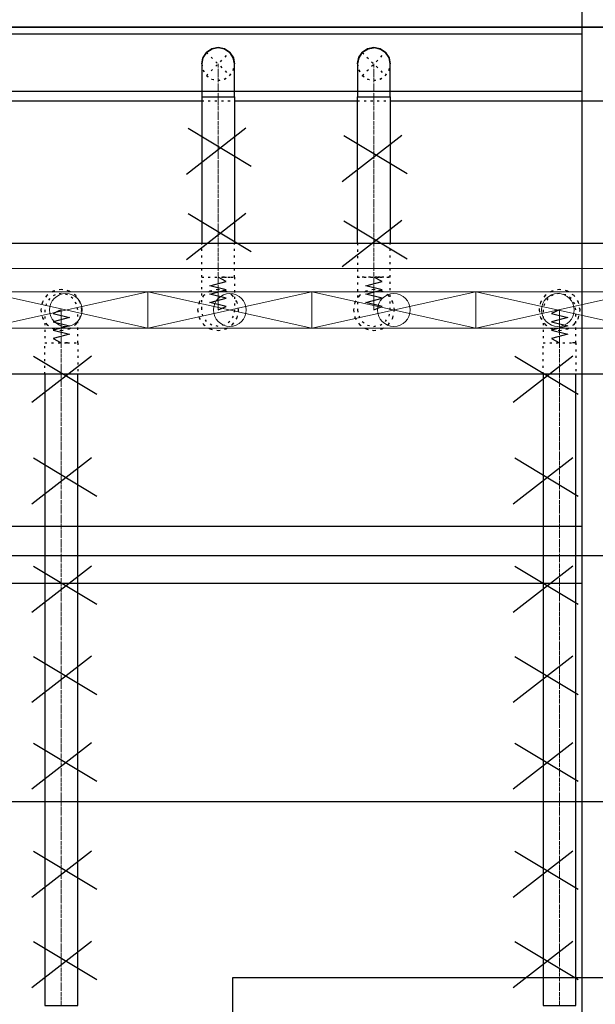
# Model space of a CAD drawing. Header units: centimetres. Extents: x -149939 to 48626, y -46000 to 152985.
# Tile 56 of 256: x -50750 to -47240, y 33763 to 39766. Entities that reach past the tile are written whole.
import ezdxf

# ---------------------------------------------------------------- set-up
doc = ezdxf.new("R2010")
doc.units = ezdxf.units.CM
doc.header["$LTSCALE"] = 50
for name, pattern in [('CADVENT_CENTERLINE', [9.9, 7.4, -1, 0.5, -1]), ('CADVENT_HIDDEN', [0.8, 0.25, -0.55]), ('Kondygnacja  -0_5$0$HIDDEN', [9.525, 6.35, -3.175]), ('Kondygnacja  -0_5$0$HIDDEN2', [4.7625, 3.175, -1.5875]), ('Osie rzutów$0$DASHDOT2', [12.7, 6.35, -3.175, 0, -3.175])]:
    doc.linetypes.add(name, pattern=pattern)
for name, color, linetype in [('01-103-Went PP_poziom-0_5$0$L_Nawiew', 7, 'Continuous'), ('bgde-nawiewDETAILS', 1, 'Continuous'), ('bgde-nawiewEXP', 7, 'Continuous'), ('bgde-nawiewHIDDEN', 250, 'Continuous'), ('IS_zmiany 2024', 1, 'Continuous'), ('Kondygnacja  -0_5$0$ARCH_KONSTR_POWYŻEJ RZUTU', 8, 'Kondygnacja  -0_5$0$HIDDEN'), ('Kondygnacja  -0_5$0$ARCH_KONSTR_POWYŻEJ RZUTU_IST', 8, 'Kondygnacja  -0_5$0$HIDDEN2'), ('Osie rzutów$0$ARCH_INFO_OSIE_IST', 8, 'Osie rzutów$0$DASHDOT2'), ('Osie rzutów$0$ARCH_INFO_OSIE_OPISY_IST', 8, 'Continuous')]:
    doc.layers.add(name, color=color, linetype=linetype)
for name, color, linetype, lineweight in [('bgde-nawiewCEN', 7, 'Continuous', 13), ('bgde_nawiewnik', 11, 'Continuous', 5), ('RFCU', 6, 'Continuous', 30)]:
    doc.layers.add(name, color=color, linetype=linetype, lineweight=lineweight)

# ---------------------------------------------------------------- blocks, each defined once
blk = doc.blocks.new('Osie rzutów')
at = {"layer": 'Osie rzutów$0$ARCH_INFO_OSIE_IST', "ltscale": 10}
blk.add_line((4436.24, 8000), (15156.54, 8000), dxfattribs=at)
blk = doc.blocks.new('Kondygnacja  -0_5$0$konstrukcja istniejąca -0.5')
at = {"layer": 'Kondygnacja  -0_5$0$ARCH_KONSTR_POWYŻEJ RZUTU_IST', "ltscale": 10}
for points in [[(7382, 7425), (7382, 8575)], [(7382, 8132.89), (6338.46, 8132.89), (6338.46, 8167.89), (7382, 8167.89)]]:
    blk.add_lwpolyline(points, dxfattribs=at)
at = {"layer": 'Kondygnacja  -0_5$0$ARCH_KONSTR_POWYŻEJ RZUTU_IST', "ltscale": 10, "elevation": 0}
blk.add_lwpolyline([(7382, 8432.89), (6338.46, 8432.89), (6338.46, 8467.89), (7382, 8467.89)], dxfattribs=at)
blk = doc.blocks.new('A$C066D7839')
at = {"layer": 'bgde_nawiewnik', "color": 7}
for p, q in [((-50, -11.15), (-50, 11.15)), ((-50, 11.15), (50, 11.15)), ((-50, -11.15), (50, 11.15)), ((50, -11.15), (-50, 11.15)), ((50, 11.15), (50, -11.15)), ((50, -11.15), (-50, -11.15))]:
    blk.add_line(p, q, dxfattribs=at)
blk.add_circle((0, 0), 10, dxfattribs=at)

msp = doc.modelspace()

# ---------------------------------------------------------------- linework, layer by layer
at = {"layer": 'bgde-nawiewCEN', "linetype": 'CADVENT_CENTERLINE', "ltscale": 0.06}
for p, q in [((-49540.031, 39295.952), (-49540.031, 39495.952)), ((-48590.031, 39295.952), (-48590.031, 39495.952)), ((-49540.031, 39295.952), (-49540.031, 38196.041)), ((-48590.031, 39295.952), (-48590.031, 38196.041)), ((-49540.031, 38196.041), (-49540.031, 38177.345)), ((-48590.031, 38196.041), (-48590.031, 38177.345)), ((-49540.031, 38177.345), (-49540.031, 38126.234)), ((-49540.031, 38126.234), (-49540.031, 38098.441)), ((-48590.031, 38177.345), (-48590.031, 38126.234)), ((-48590.031, 38126.234), (-48590.031, 38098.441)), ((-49540.031, 38098.441), (-49540.031, 38074.915)), ((-49540.031, 38074.915), (-49540.031, 38055.3)), ((-48590.031, 38098.441), (-48590.031, 38074.915)), ((-48590.031, 38074.915), (-48590.031, 38055.3)), ((-49540.031, 38055.3), (-49540.031, 38039.241)), ((-49540.031, 38039.241), (-49540.031, 38026.382)), ((-49540.031, 38026.382), (-49540.031, 38016.367)), ((-49540.031, 38016.367), (-49540.031, 38008.841)), ((-49540.031, 38008.841), (-49540.031, 38003.448)), ((-49540.031, 38003.448), (-49540.031, 37999.834)), ((-48590.031, 38055.3), (-48590.031, 38039.241)), ((-48590.031, 38039.241), (-48590.031, 38026.382)), ((-48590.031, 38026.382), (-48590.031, 38016.367)), ((-48590.031, 38016.367), (-48590.031, 38008.841)), ((-48590.031, 38008.841), (-48590.031, 38003.448)), ((-48590.031, 38003.448), (-48590.031, 37999.834)), ((-50496.365, 37995.567), (-50496.365, 37996.041)), ((-50496.365, 37994.441), (-50496.365, 37995.567)), ((-50496.365, 37992.248), (-50496.365, 37994.441)), ((-50496.365, 37988.634), (-50496.365, 37992.248)), ((-50496.365, 37983.241), (-50496.365, 37988.634)), ((-50496.365, 37975.715), (-50496.365, 37983.241)), ((-50496.365, 37965.7), (-50496.365, 37975.715)), ((-50496.365, 37952.841), (-50496.365, 37965.7)), ((-50496.365, 37936.782), (-50496.365, 37952.841)), ((-49540.031, 37999.834), (-49540.031, 37997.641)), ((-49540.031, 37997.641), (-49540.031, 37996.515)), ((-49540.031, 37996.515), (-49540.031, 37996.041)), ((-48590.031, 37999.834), (-48590.031, 37997.641)), ((-48590.031, 37997.641), (-48590.031, 37996.515)), ((-48590.031, 37996.515), (-48590.031, 37996.041)), ((-47458.102, 37995.567), (-47458.102, 37996.041)), ((-47458.102, 37994.441), (-47458.102, 37995.567)), ((-47458.102, 37992.248), (-47458.102, 37994.441)), ((-47458.102, 37988.634), (-47458.102, 37992.248)), ((-47458.102, 37983.241), (-47458.102, 37988.634)), ((-47458.102, 37975.715), (-47458.102, 37983.241)), ((-47458.102, 37965.7), (-47458.102, 37975.715)), ((-47458.102, 37952.841), (-47458.102, 37965.7)), ((-47458.102, 37936.782), (-47458.102, 37952.841)), ((-50496.365, 37917.167), (-50496.365, 37936.782)), ((-50496.365, 37893.641), (-50496.365, 37917.167)), ((-50496.365, 37865.848), (-50496.365, 37893.641)), ((-47458.102, 37917.167), (-47458.102, 37936.782)), ((-47458.102, 37893.641), (-47458.102, 37917.167)), ((-47458.102, 37865.848), (-47458.102, 37893.641)), ((-50496.365, 37814.737), (-50496.365, 37865.848)), ((-47458.102, 37814.737), (-47458.102, 37865.848)), ((-50496.365, 37796.041), (-50496.365, 37814.737)), ((-50496.365, 33755.331), (-50496.365, 37796.041)), ((-47458.102, 37796.041), (-47458.102, 37814.737)), ((-47458.102, 33755.331), (-47458.102, 37796.041))]:
    msp.add_line(p, q, dxfattribs=at)
at = {"layer": 'bgde-nawiewDETAILS', "linetype": 'CADVENT_HIDDEN'}
for p, q in [((-49610.742, 39425.241), (-49469.321, 39566.663)), ((-49610.742, 39566.663), (-49469.321, 39425.241)), ((-48660.742, 39425.241), (-48519.321, 39566.663)), ((-48660.742, 39566.663), (-48519.321, 39425.241))]:
    msp.add_line(p, q, dxfattribs=at)
at = {"layer": 'bgde-nawiewEXP', "linetype": 'Continuous'}
for points in [[(-51989.989, 39295.952), (-51789.989, 39270.952), (-51789.989, 39720.952), (-42626.9, 39720.952)], [(-42626.9, 39720.952), (-51789.989, 39720.952)], [(-49640.023, 39497.255), (-49631.913, 39535.421), (-49611.195, 39565.57)], [(-49631.065, 39536.247), (-49610.742, 39566.663), (-49578.3, 39588.34), (-49577.416, 39588.516)], [(-49610.325, 39566.835), (-49609.815, 39567.578), (-49577.093, 39588.831), (-49541.124, 39595.499)], [(-49575.91, 39588.815), (-49540.031, 39595.952), (-49501.763, 39588.34), (-49501.014, 39587.839)], [(-49539.614, 39595.779), (-49538.728, 39595.944), (-49500.562, 39587.833), (-49470.414, 39567.115)], [(-49499.737, 39586.986), (-49469.321, 39566.663), (-49447.643, 39534.22), (-49447.468, 39533.337)], [(-49469.148, 39566.246), (-49468.405, 39565.735), (-49447.153, 39533.013), (-49440.484, 39497.045)], [(-48689.999, 39498.489), (-48681.419, 39536.552), (-48661.548, 39564.716)], [(-48679.892, 39538.003), (-48660.742, 39566.663), (-48628.3, 39588.34), (-48626.572, 39588.684)], [(-48659.941, 39566.995), (-48658.925, 39568.434), (-48625.944, 39589.281), (-48591.978, 39595.146)], [(-48623.837, 39589.228), (-48590.031, 39595.952), (-48551.763, 39588.34), (-48550.299, 39587.361)], [(-48589.23, 39595.62), (-48587.495, 39595.92), (-48549.432, 39587.339), (-48521.267, 39567.469)], [(-48547.98, 39585.812), (-48519.321, 39566.663), (-48497.643, 39534.22), (-48497.3, 39532.493)], [(-48518.989, 39565.862), (-48517.55, 39564.846), (-48496.702, 39531.864), (-48490.838, 39497.899)], [(-49640.031, 39495.952), (-49632.419, 39534.22), (-49631.919, 39534.97)], [(-49447.168, 39531.83), (-49440.031, 39495.952)], [(-48690.031, 39495.952), (-48682.419, 39534.22), (-48681.441, 39535.685)], [(-48496.756, 39529.758), (-48490.031, 39495.952)], [(-49640.023, 39497.255), (-49639.859, 39496.369)], [(-48689.999, 39498.489), (-48689.699, 39496.753)], [(-51490.031, 39270.952), (-49640.031, 39270.952)], [(-49640.031, 39295.952), (-49640.031, 38403.941)], [(-49640.031, 39295.952), (-49440.031, 39295.952), (-49440.031, 38403.941)], [(-49440.031, 39270.952), (-48690.031, 39270.952)], [(-48690.031, 38403.941), (-48690.031, 39295.952), (-48490.031, 39295.952), (-48490.031, 38403.941)], [(-48490.031, 39270.952), (-46286.383, 39270.952)], [(-41538.801, 37603.941), (-59190.003, 37603.941), (-59190.003, 38403.941), (-41538.801, 38403.941)], [(-50596.365, 37603.941), (-50596.365, 33755.331), (-50396.365, 33755.331), (-50396.365, 37603.941)], [(-47558.102, 37603.941), (-47558.102, 33755.331), (-47358.102, 33755.331), (-47358.102, 37603.941)]]:
    msp.add_lwpolyline(points, dxfattribs=at)
for points in [[(-49640.031, 39295.952), (-49440.031, 39295.952), (-49440.031, 39495.952), (-49447.643, 39534.22), (-49469.321, 39566.663), (-49501.763, 39588.34), (-49540.031, 39595.952), (-49578.3, 39588.34), (-49610.742, 39566.663), (-49632.419, 39534.22), (-49640.031, 39495.952), (-49640.031, 39334.97)], [(-48690.031, 39295.952), (-48490.031, 39295.952), (-48490.031, 39495.952), (-48497.643, 39534.22), (-48519.321, 39566.663), (-48551.763, 39588.34), (-48590.031, 39595.952), (-48628.3, 39588.34), (-48660.742, 39566.663), (-48682.419, 39534.22), (-48690.031, 39495.952), (-48690.031, 39334.97)]]:
    msp.add_lwpolyline(points, close=True, dxfattribs=at)
at = {"layer": 'bgde-nawiewHIDDEN', "linetype": 'CADVENT_HIDDEN'}
for points in [[(-49611.195, 39565.57), (-49610.325, 39566.835)], [(-49577.416, 39588.516), (-49575.91, 39588.815)], [(-49541.124, 39595.499), (-49539.614, 39595.779)], [(-49501.014, 39587.839), (-49499.737, 39586.986)], [(-49470.414, 39567.115), (-49469.148, 39566.246)], [(-48661.548, 39564.716), (-48659.941, 39566.995)], [(-48626.572, 39588.684), (-48623.837, 39589.228)], [(-48591.978, 39595.146), (-48589.23, 39595.62)], [(-48550.299, 39587.361), (-48547.98, 39585.812)], [(-48521.267, 39567.469), (-48518.989, 39565.862)], [(-49631.919, 39534.97), (-49631.065, 39536.247)], [(-49447.468, 39533.337), (-49447.168, 39531.83)], [(-48681.441, 39535.685), (-48679.892, 39538.003)], [(-48497.3, 39532.493), (-48496.756, 39529.758)], [(-49640.031, 39495.952), (-49632.419, 39457.684), (-49610.742, 39425.241), (-49578.3, 39403.564), (-49540.031, 39395.952), (-49501.763, 39403.564), (-49469.321, 39425.241), (-49447.643, 39457.684), (-49440.031, 39495.952)], [(-49639.859, 39496.369), (-49632.91, 39458.891), (-49611.657, 39426.169), (-49579.5, 39404.071), (-49541.334, 39395.96), (-49502.97, 39403.073), (-49470.248, 39424.326), (-49448.15, 39456.483), (-49440.04, 39494.649), (-49440.484, 39497.045)], [(-48690.031, 39495.952), (-48682.419, 39457.684), (-48660.742, 39425.241), (-48628.3, 39403.564), (-48590.031, 39395.952), (-48551.763, 39403.564), (-48519.321, 39425.241), (-48497.643, 39457.684), (-48490.031, 39495.952)], [(-48689.699, 39496.753), (-48683.36, 39460.04), (-48662.513, 39427.058), (-48630.631, 39404.565), (-48592.568, 39395.984), (-48554.119, 39402.623), (-48521.137, 39423.47), (-48498.644, 39455.352), (-48490.064, 39493.415), (-48490.838, 39497.899)], [(-49640.031, 39270.952), (-49440.031, 39270.952)], [(-48690.031, 39270.952), (-48490.031, 39270.952)], [(-49640.031, 38196.041), (-49640.031, 38403.941)], [(-49501.763, 38196.041), (-49440.031, 38196.041), (-49440.031, 38403.941)], [(-48690.031, 38403.941), (-48690.031, 37996.041), (-48682.419, 37957.773), (-48660.742, 37925.33), (-48628.3, 37903.653), (-48590.031, 37896.041), (-48551.763, 37903.653), (-48519.321, 37925.33), (-48497.643, 37957.773), (-48490.031, 37996.041), (-48490.031, 38196.041), (-48690.031, 38196.041), (-48690.031, 38196.041), (-48551.763, 38196.041)], [(-48551.763, 38196.041), (-48490.031, 38196.041), (-48490.031, 38403.941)], [(-49640.031, 38196.041), (-49501.763, 38196.041)], [(-49501.763, 38196.041), (-49540.031, 38196.041)], [(-48551.763, 38196.041), (-48590.031, 38196.041)], [(-50596.365, 37603.941), (-50596.365, 37796.041), (-50458.097, 37796.041), (-50458.097, 37796.041), (-50396.365, 37796.041), (-50396.365, 37996.041), (-50403.977, 38034.309), (-50425.655, 38066.752), (-50458.097, 38088.429), (-50496.365, 38096.041), (-50534.634, 38088.429), (-50567.076, 38066.752), (-50588.753, 38034.309), (-50596.365, 37996.041), (-50596.365, 37796.041), (-50458.097, 37796.041)], [(-47558.102, 37603.941), (-47558.102, 37796.041), (-47358.102, 37796.041), (-47358.102, 37996.041), (-47365.714, 38034.309), (-47387.392, 38066.752), (-47419.834, 38088.429), (-47458.102, 38096.041), (-47496.371, 38088.429), (-47528.813, 38066.752), (-47550.49, 38034.309), (-47558.102, 37996.041), (-47558.102, 37796.041), (-47365.714, 37796.041)], [(-50458.097, 37796.041), (-50496.365, 37796.041)], [(-50458.097, 37796.041), (-50396.365, 37796.041), (-50396.365, 37603.941)], [(-47365.714, 37796.041), (-47387.392, 37796.041)], [(-47365.714, 37796.041), (-47358.102, 37796.041), (-47358.102, 37603.941)]]:
    msp.add_lwpolyline(points, dxfattribs=at)
for points in [[(-49640.031, 38003.448), (-49640.031, 38196.041), (-49440.031, 38196.041), (-49440.031, 37996.041), (-49447.643, 37957.773), (-49469.321, 37925.33), (-49501.763, 37903.653), (-49540.031, 37896.041), (-49578.3, 37903.653), (-49610.742, 37925.33), (-49632.419, 37957.773), (-49640.031, 37996.041), (-49640.031, 37999.834)], [(-50621.365, 37996.041), (-50611.85, 37948.206), (-50584.754, 37907.653), (-50544.201, 37880.556), (-50496.365, 37871.041), (-50448.53, 37880.556), (-50407.977, 37907.653), (-50380.88, 37948.206), (-50371.365, 37996.041), (-50380.88, 38043.877), (-50407.977, 38084.429), (-50448.53, 38111.526), (-50496.365, 38121.041), (-50544.201, 38111.526), (-50584.754, 38084.429), (-50611.85, 38043.877)], [(-50621.365, 37996.041), (-50611.85, 37948.206), (-50584.754, 37907.653), (-50544.201, 37880.556), (-50496.365, 37871.041), (-50448.53, 37880.556), (-50407.977, 37907.653), (-50380.88, 37948.206), (-50371.365, 37996.041), (-50380.88, 38043.877), (-50407.977, 38084.429), (-50448.53, 38111.526), (-50496.365, 38121.041), (-50544.201, 38111.526), (-50584.754, 38084.429), (-50611.85, 38043.877)], [(-49665.031, 37996.041), (-49655.516, 37948.206), (-49628.42, 37907.653), (-49587.867, 37880.556), (-49540.031, 37871.041), (-49492.196, 37880.556), (-49451.643, 37907.653), (-49424.546, 37948.206), (-49415.031, 37996.041), (-49424.546, 38043.877), (-49451.643, 38084.429), (-49492.196, 38111.526), (-49540.031, 38121.041), (-49587.867, 38111.526), (-49628.42, 38084.429), (-49655.516, 38043.877)], [(-49665.031, 37996.041), (-49655.516, 37948.206), (-49628.42, 37907.653), (-49587.867, 37880.556), (-49540.031, 37871.041), (-49492.196, 37880.556), (-49451.643, 37907.653), (-49424.546, 37948.206), (-49415.031, 37996.041), (-49424.546, 38043.877), (-49451.643, 38084.429), (-49492.196, 38111.526), (-49540.031, 38121.041), (-49587.867, 38111.526), (-49628.42, 38084.429), (-49655.516, 38043.877)], [(-48715.031, 37996.041), (-48705.516, 37948.206), (-48678.42, 37907.653), (-48637.867, 37880.556), (-48590.031, 37871.041), (-48542.196, 37880.556), (-48501.643, 37907.653), (-48474.546, 37948.206), (-48465.031, 37996.041), (-48474.546, 38043.877), (-48501.643, 38084.429), (-48542.196, 38111.526), (-48590.031, 38121.041), (-48637.867, 38111.526), (-48678.42, 38084.429), (-48705.516, 38043.877)], [(-48715.031, 37996.041), (-48705.516, 37948.206), (-48678.42, 37907.653), (-48637.867, 37880.556), (-48590.031, 37871.041), (-48542.196, 37880.556), (-48501.643, 37907.653), (-48474.546, 37948.206), (-48465.031, 37996.041), (-48474.546, 38043.877), (-48501.643, 38084.429), (-48542.196, 38111.526), (-48590.031, 38121.041), (-48637.867, 38111.526), (-48678.42, 38084.429), (-48705.516, 38043.877)], [(-47583.102, 37996.041), (-47573.587, 37948.206), (-47546.491, 37907.653), (-47505.938, 37880.556), (-47458.102, 37871.041), (-47410.267, 37880.556), (-47369.714, 37907.653), (-47342.617, 37948.206), (-47333.102, 37996.041), (-47342.617, 38043.877), (-47369.714, 38084.429), (-47410.267, 38111.526), (-47458.102, 38121.041), (-47505.938, 38111.526), (-47546.491, 38084.429), (-47573.587, 38043.877)], [(-47583.102, 37996.041), (-47573.587, 37948.206), (-47546.491, 37907.653), (-47505.938, 37880.556), (-47458.102, 37871.041), (-47410.267, 37880.556), (-47369.714, 37907.653), (-47342.617, 37948.206), (-47333.102, 37996.041), (-47342.617, 38043.877), (-47369.714, 38084.429), (-47410.267, 38111.526), (-47458.102, 38121.041), (-47505.938, 38111.526), (-47546.491, 38084.429), (-47573.587, 38043.877)]]:
    msp.add_lwpolyline(points, close=True, dxfattribs=at)
at = {"layer": 'bgde-nawiewHIDDEN'}
for points in [[(-49540.031, 37996.041), (-49490.031, 38017.339), (-49590.031, 38042.701), (-49490.031, 38067.921), (-49590.031, 38093.206), (-49490.031, 38118.741), (-49590.031, 38144.1), (-49490.031, 38169.559), (-49540.031, 38196.041)], [(-48590.031, 37996.041), (-48540.031, 38017.339), (-48640.031, 38042.701), (-48540.031, 38067.921), (-48640.031, 38093.206), (-48540.031, 38118.741), (-48640.031, 38144.1), (-48540.031, 38169.559), (-48590.031, 38196.041)], [(-50496.365, 37996.041), (-50546.365, 37974.743), (-50446.365, 37949.382), (-50546.365, 37924.161), (-50446.365, 37898.876), (-50546.365, 37873.341), (-50446.365, 37847.982), (-50546.365, 37822.523), (-50496.365, 37796.041)], [(-47458.102, 37996.041), (-47508.102, 37974.743), (-47408.102, 37949.382), (-47508.102, 37924.161), (-47408.102, 37898.876), (-47508.102, 37873.341), (-47408.102, 37847.982), (-47508.102, 37822.523), (-47458.102, 37796.041)]]:
    msp.add_lwpolyline(points, dxfattribs=at)
at = {"layer": 'IS_zmiany 2024'}
for p, q in [((-49733.648, 38824.645), (-49370.618, 39107.151)), ((-49723.648, 39104.645), (-49338.253, 38872.329)), ((-48783.648, 38780.111), (-48420.618, 39062.617)), ((-48773.648, 39060.111), (-48388.253, 38827.795)), ((-49733.648, 38304.797), (-49370.618, 38587.302)), ((-49723.648, 38584.797), (-49338.253, 38352.481)), ((-48783.648, 38260.263), (-48420.618, 38542.768)), ((-48773.648, 38540.263), (-48388.253, 38307.947)), ((-50675.526, 37434.306, 245), (-50312.496, 37716.812, 245)), ((-50665.526, 37714.306, 245), (-50280.131, 37481.991, 245)), ((-47740.221, 37434.306, 245), (-47377.191, 37716.812, 245)), ((-47730.221, 37714.306, 245), (-47344.826, 37481.991, 245)), ((-50675.526, 36814.095, 245), (-50312.496, 37096.6, 245)), ((-50665.526, 37094.095, 245), (-50280.131, 36861.779, 245)), ((-47740.221, 36814.095, 245), (-47377.191, 37096.6, 245)), ((-47730.221, 37094.095, 245), (-47344.826, 36861.779, 245)), ((-50675.526, 36154.311, 245), (-50312.496, 36436.816, 245)), ((-50665.526, 36434.311, 245), (-50280.131, 36201.995, 245)), ((-47740.221, 36154.311, 245), (-47377.191, 36436.816, 245)), ((-47730.221, 36434.311, 245), (-47344.826, 36201.995, 245)), ((-50675.526, 35604.323, 245), (-50312.496, 35886.829, 245)), ((-50665.526, 35884.323, 245), (-50280.131, 35652.007, 245)), ((-47740.221, 35604.323, 245), (-47377.191, 35886.829, 245)), ((-47730.221, 35884.323, 245), (-47344.826, 35652.007, 245)), ((-50675.526, 35075.961, 245), (-50312.496, 35358.467, 245)), ((-50665.526, 35355.961, 245), (-50280.131, 35123.645, 245)), ((-47740.221, 35075.961, 245), (-47377.191, 35358.467, 245)), ((-47730.221, 35355.961, 245), (-47344.826, 35123.645, 245)), ((-50675.526, 34416.177, 245), (-50312.496, 34698.682, 245)), ((-47740.221, 34416.177, 245), (-47377.191, 34698.682, 245)), ((-50665.526, 34696.177, 245), (-50280.131, 34463.861, 245)), ((-47730.221, 34696.177, 245), (-47344.826, 34463.861, 245)), ((-50675.526, 33866.189, 245), (-50312.496, 34148.695, 245)), ((-50665.526, 34146.189, 245), (-50280.131, 33913.873, 245)), ((-47740.221, 33866.189, 245), (-47377.191, 34148.695, 245)), ((-47730.221, 34146.189, 245), (-47344.826, 33913.873, 245))]:
    msp.add_line(p, q, dxfattribs=at)
at = {"layer": 'IS_zmiany 2024', "color": 30}
msp.add_line((-87900, 36500), (-46540, 36500), dxfattribs=at)
at = {"layer": 'RFCU', "color": 94, "lineweight": 15}
msp.add_line((-54140, 38250), (-40910, 38250), dxfattribs=at)
at = {"layer": 'RFCU', "color": 6}
for p, q in [((-49450, 33575.803), (-49450, 33925.803)), ((-49450, 33925.803), (-37530, 33925.803))]:
    msp.add_line(p, q, dxfattribs=at)

# ---------------------------------------------------------------- block references
at = {"layer": '01-103-Went PP_poziom-0_5$0$L_Nawiew', "xscale": 10, "yscale": 10, "zscale": 10}
for p in [(-50468.405, 37996.041, 1362.041), (-49468.405, 37996.041, 1362.041), (-48468.405, 37996.041, 1362.041), (-47468.405, 37996.041, 1362.041)]:
    msp.add_blockref('A$C066D7839', p, dxfattribs=at)
at = {"layer": 'Kondygnacja  -0_5$0$ARCH_KONSTR_POWYŻEJ RZUTU', "xscale": 10, "yscale": 10, "zscale": 10}
msp.add_blockref('Kondygnacja  -0_5$0$konstrukcja istniejąca -0.5', (-121140, -45000), dxfattribs=at)
at = {"layer": 'Osie rzutów$0$ARCH_INFO_OSIE_OPISY_IST', "color": 30, "xscale": 10, "yscale": 10, "zscale": 10}
msp.add_blockref('Osie rzutów', (-121140, -45000), dxfattribs=at)

doc.saveas('drawing.dxf')
